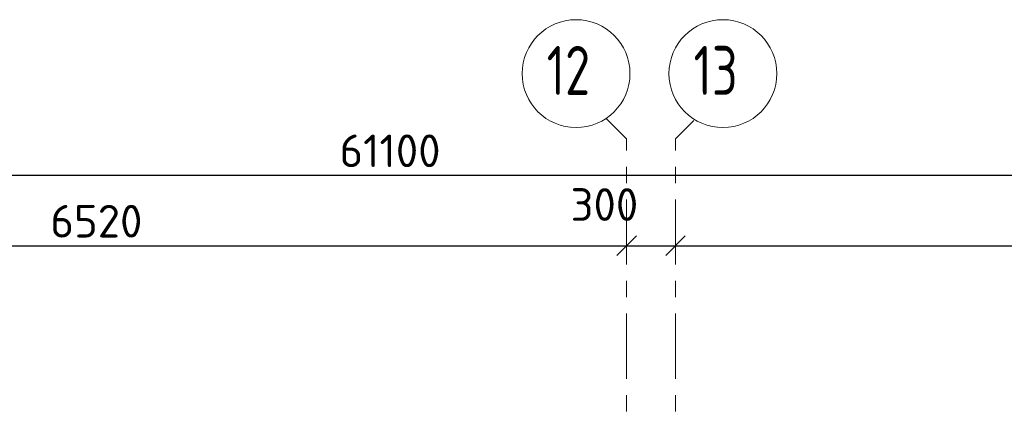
# Model space of a CAD drawing. Header units: metres. Extents: x -38 to 114, y -15 to 21.
# Tile 11 of 244: x 28.83 to 34.87, y 18.06 to 20.51. Entities that reach past the tile are written whole.
import ezdxf

# ---------------------------------------------------------------- set-up
doc = ezdxf.new("R2010")
doc.units = ezdxf.units.M
doc.header["$PDMODE"] = 65
doc.linetypes.add('______11', pattern=[0.5, 0.4, -0.05, 0, -0.05])
doc.linetypes.add('______5', pattern=[1.1, 0.8, -0.1, 0.1, -0.1])
doc.layers.add('XR$2$Осевая линия (1)', color=7, linetype='______5', lineweight=13)
doc.layers.add('XR$2$Размерная линия (1)', color=7, linetype='Continuous', lineweight=13)
doc.styles.add('ISOCPEUR', font='txt')
doc.dimstyles.new('DIMSTYLE_3', dxfattribs={"dimtxt": 0.2, "dimasz": 0.2, "dimexe": 0, "dimexo": 0, "dimgap": 0.1, "dimtad": 2, "dimdec": 0, "dimlfac": 1000, "dimrnd": 5, "dimzin": 12, "dimdsep": 46, "dimtxsty": 'ISOCPEUR', "dimblk1": 'ALL_ML_STRICH', "dimblk2": 'ALL_ML_STRICH', "dimsah": 1, "dimcen": 0, "dimclrd": 7, "dimclre": 256, "dimclrt": 7, "dimadec": 0, "dimazin": 0, "dimtfac": 1, "dimtdec": 0, "dimtix": 1, "dimtmove": 2, "dimatfit": 3, "dimfxl": 0, "dimtzin": 0, "dimlwd": 0, "dimlwe": -3, "dimarcsym": 0})
doc.dimstyles.new('DIMSTYLE_5', dxfattribs={"dimtxt": 0.2, "dimasz": 0.2, "dimexe": 0, "dimexo": 0, "dimgap": 0.1, "dimtad": 2, "dimdec": 0, "dimlfac": 1000, "dimrnd": 5, "dimzin": 12, "dimdsep": 46, "dimtxsty": 'ISOCPEUR', "dimblk1": 'ALL_ML_STRICH', "dimblk2": 'ALL_ML_STRICH', "dimsah": 1, "dimcen": 0, "dimclrd": 7, "dimclre": 256, "dimclrt": 7, "dimadec": 0, "dimazin": 0, "dimtfac": 1, "dimtdec": 0, "dimtix": 1, "dimtmove": 2, "dimatfit": 3, "dimfxl": 0, "dimtvp": 1.2, "dimtzin": 0, "dimlwd": 0, "dimlwe": -3, "dimarcsym": 0})

# ---------------------------------------------------------------- blocks, each defined once
blk = doc.blocks.new('ALL_ML_STRICH')
at = {"color": 0, "linetype": 'ByBlock', "lineweight": -2}
for p, q in [((0, -0.5), (0, 0.5)), ((-1, 0), (0.5, 0)), ((-0.3, -0.3), (0.3, 0.3))]:
    blk.add_line(p, q, dxfattribs=at)
blk = doc.blocks.new('*D11')
at = {"layer": 'DEFPOINTS', "color": 7, "linetype": 'Continuous', "lineweight": 13, "transparency": 33554687}
for p in [(0.5, 19.5574), (0.5, 19.3768), (61.6, 17.1197)]:
    blk.add_point(p, dxfattribs=at)
at = {"layer": 'XR$2$Размерная линия (1)', "color": 9, "linetype": 'Continuous', "lineweight": -2, "true_color": 0xc7c7c7, "transparency": 33554687}
for p, q in [((0.5, 19.3568), (0.5, 19.5574)), ((61.6, 17.1397), (61.6, 19.5574))]:
    blk.add_line(p, q, dxfattribs=at)
at = {"layer": 'XR$2$Размерная линия (1)', "color": 7, "linetype": 'Continuous', "lineweight": -2, "transparency": 33554687}
blk.add_line((0.5, 19.5574), (61.6, 19.5574), dxfattribs=at)
at = {"layer": 'XR$2$Размерная линия (1)', "color": 7, "linetype": 'Continuous', "lineweight": 13, "transparency": 33554687, "xscale": 0.2, "yscale": 0.2, "zscale": 0.2, "rotation": 180}
blk.add_blockref('ALL_ML_STRICH', (0.5, 19.5574), dxfattribs=at)
at = {"layer": 'XR$2$Размерная линия (1)', "color": 7, "linetype": 'Continuous', "lineweight": 13, "transparency": 33554687, "xscale": 0.2, "yscale": 0.2, "zscale": 0.2}
blk.add_blockref('ALL_ML_STRICH', (61.6, 19.5574), dxfattribs=at)
at = {"layer": 'XR$2$Размерная линия (1)', "color": 7, "linetype": 'Continuous', "lineweight": 13, "transparency": 33554687, "insert": (31.1, 19.7074), "char_height": 0.2, "width": 1, "attachment_point": 5, "style": 'ISOCPEUR'}
blk.add_mtext('\\A1;{61100}', dxfattribs=at)
blk = doc.blocks.new('*D32')
at = {"layer": 'DEFPOINTS', "color": 7, "linetype": 'Continuous', "lineweight": 13, "transparency": 33554687}
for p in [(26.03, 19.379), (32.55, 19.1352), (26.03, 19.1261)]:
    blk.add_point(p, dxfattribs=at)
at = {"layer": 'XR$2$Размерная линия (1)', "color": 9, "linetype": 'Continuous', "lineweight": -2, "true_color": 0xc7c7c7, "transparency": 33554687}
for p, q in [((26.03, 19.359), (26.03, 19.1261)), ((32.55, 19.1261), (32.55, 19.1261))]:
    blk.add_line(p, q, dxfattribs=at)
at = {"layer": 'XR$2$Размерная линия (1)', "color": 7, "linetype": 'Continuous', "lineweight": -2, "transparency": 33554687}
blk.add_line((26.03, 19.1261), (32.55, 19.1261), dxfattribs=at)
at = {"layer": 'XR$2$Размерная линия (1)', "color": 7, "linetype": 'Continuous', "lineweight": 13, "transparency": 33554687, "xscale": 0.2, "yscale": 0.2, "zscale": 0.2, "rotation": 180}
blk.add_blockref('ALL_ML_STRICH', (26.03, 19.1261), dxfattribs=at)
at = {"layer": 'XR$2$Размерная линия (1)', "color": 7, "linetype": 'Continuous', "lineweight": 13, "transparency": 33554687, "xscale": 0.2, "yscale": 0.2, "zscale": 0.2}
blk.add_blockref('ALL_ML_STRICH', (32.55, 19.1261), dxfattribs=at)
at = {"layer": 'XR$2$Размерная линия (1)', "color": 7, "linetype": 'Continuous', "lineweight": 13, "transparency": 33554687, "insert": (29.3, 19.2761), "char_height": 0.2, "width": 0.8, "attachment_point": 5, "style": 'ISOCPEUR'}
blk.add_mtext('\\A1;{6520}', dxfattribs=at)
blk = doc.blocks.new('*D33')
at = {"layer": 'DEFPOINTS', "color": 7, "linetype": 'Continuous', "lineweight": 13, "transparency": 33554687}
for p in [(32.55, 19.1352), (32.85, 19.1352), (32.55, 19.1261)]:
    blk.add_point(p, dxfattribs=at)
at = {"layer": 'XR$2$Размерная линия (1)', "color": 9, "linetype": 'Continuous', "lineweight": -2, "true_color": 0xc7c7c7, "transparency": 33554687}
for p, q in [((32.55, 19.1261), (32.55, 19.1261)), ((32.85, 19.1261), (32.85, 19.1261))]:
    blk.add_line(p, q, dxfattribs=at)
at = {"layer": 'XR$2$Размерная линия (1)', "color": 7, "linetype": 'Continuous', "lineweight": -2, "transparency": 33554687}
blk.add_line((32.55, 19.1261), (32.85, 19.1261), dxfattribs=at)
at = {"layer": 'XR$2$Размерная линия (1)', "color": 7, "linetype": 'Continuous', "lineweight": 13, "transparency": 33554687, "xscale": 0.2, "yscale": 0.2, "zscale": 0.2, "rotation": 180}
blk.add_blockref('ALL_ML_STRICH', (32.55, 19.1261), dxfattribs=at)
at = {"layer": 'XR$2$Размерная линия (1)', "color": 7, "linetype": 'Continuous', "lineweight": 13, "transparency": 33554687, "xscale": 0.2, "yscale": 0.2, "zscale": 0.2}
blk.add_blockref('ALL_ML_STRICH', (32.85, 19.1261), dxfattribs=at)
at = {"layer": 'XR$2$Размерная линия (1)', "color": 7, "linetype": 'Continuous', "lineweight": 13, "transparency": 33554687, "insert": (32.4139, 19.3782), "char_height": 0.2, "width": 0.6, "attachment_point": 5, "style": 'ISOCPEUR'}
blk.add_mtext('\\A1;{300}', dxfattribs=at)
blk = doc.blocks.new('*D34')
at = {"layer": 'DEFPOINTS', "color": 7, "linetype": 'Continuous', "lineweight": 13, "transparency": 33554687}
for p in [(32.85, 19.1352), (38.7, 19.1856), (32.85, 19.1261)]:
    blk.add_point(p, dxfattribs=at)
at = {"layer": 'XR$2$Размерная линия (1)', "color": 9, "linetype": 'Continuous', "lineweight": -2, "true_color": 0xc7c7c7, "transparency": 33554687}
for p, q in [((38.7, 19.1656), (38.7, 19.1261)), ((32.85, 19.1261), (32.85, 19.1261))]:
    blk.add_line(p, q, dxfattribs=at)
at = {"layer": 'XR$2$Размерная линия (1)', "color": 7, "linetype": 'Continuous', "lineweight": -2, "transparency": 33554687}
blk.add_line((32.85, 19.1261), (38.7, 19.1261), dxfattribs=at)
at = {"layer": 'XR$2$Размерная линия (1)', "color": 7, "linetype": 'Continuous', "lineweight": 13, "transparency": 33554687, "xscale": 0.2, "yscale": 0.2, "zscale": 0.2, "rotation": 180}
blk.add_blockref('ALL_ML_STRICH', (32.85, 19.1261), dxfattribs=at)
at = {"layer": 'XR$2$Размерная линия (1)', "color": 7, "linetype": 'Continuous', "lineweight": 13, "transparency": 33554687, "xscale": 0.2, "yscale": 0.2, "zscale": 0.2}
blk.add_blockref('ALL_ML_STRICH', (38.7, 19.1261), dxfattribs=at)
at = {"layer": 'XR$2$Размерная линия (1)', "color": 7, "linetype": 'Continuous', "lineweight": 13, "transparency": 33554687, "insert": (35.785, 19.2761), "char_height": 0.2, "width": 0.8, "attachment_point": 5, "style": 'ISOCPEUR'}
blk.add_mtext('\\A1;{5850}', dxfattribs=at)

msp = doc.modelspace()

# ---------------------------------------------------------------- linework, layer by layer
at = {"layer": 'XR$2$Осевая линия (1)', "color": 253, "linetype": '______11', "lineweight": 13, "true_color": 0xa0a0a0, "transparency": 33554687}
for p, q in [((32.55, 19.78), (32.4227, 19.9073)), ((32.85, 19.78), (32.9631, 19.8931)), ((32.55, -3.39), (32.55, 19.78)), ((32.85, -3.39), (32.85, 19.78))]:
    msp.add_line(p, q, dxfattribs=at)
at = {"layer": 'XR$2$Осевая линия (1)', "color": 7, "linetype": 'Continuous', "lineweight": 13, "transparency": 33554687}
for centre in [(32.2404, 20.1801), (33.1404, 20.1801)]:
    msp.add_circle(centre, 0.3304, dxfattribs=at)

# ---------------------------------------------------------------- texts
at = {"layer": 'XR$2$Осевая линия (1)', "color": 7, "linetype": 'Continuous', "lineweight": 13, "transparency": 33554687, "char_height": 0.3, "width": 0.472281, "attachment_point": 7, "style": 'ISOCPEUR'}
for s, insert in [('\\W0.75;12', (32.0604, 20.0496)), ('\\W0.75;13', (32.9604, 20.0496))]:
    msp.add_mtext(s, dxfattribs=dict(at, insert=insert))

# ---------------------------------------------------------------- dimensions: what is measured, and where the dimension line sits
at = {"layer": 'XR$2$Размерная линия (1)', "color": 7, "linetype": 'Continuous', "lineweight": 13, "transparency": 33554687}
for base, p1, p2, dimstyle, picture, middle in [((61.6, 19.5574), (0.5, 19.3568), (61.6, 17.1397), 'DIMSTYLE_3', '*D11', (31.1, 19.7074)), ((32.85, 19.1261), (32.55, 19.1261), (32.85, 19.1261), 'DIMSTYLE_5', '*D33', (32.4139, 19.3782)), ((32.55, 19.1261), (26.03, 19.359), (32.55, 19.1261), 'DIMSTYLE_3', '*D32', (29.3, 19.2761)), ((38.7, 19.1261), (32.85, 19.1261), (38.7, 19.1656), 'DIMSTYLE_3', '*D34', (35.785, 19.2761))]:
    dim = msp.add_linear_dim(base=base, p1=p1, p2=p2, dimstyle=dimstyle, override={"dimpost": '<>', "dimclrd": 7, "dimclre": 9, "dimclrt": 7, "dimlwd": 0, "dimlwe": 65533}, dxfattribs=at)
    dim.commit()
    dim.dimension.update_dxf_attribs({"geometry": picture, "text_midpoint": middle, "dimtype": 160})

doc.saveas('drawing.dxf')
